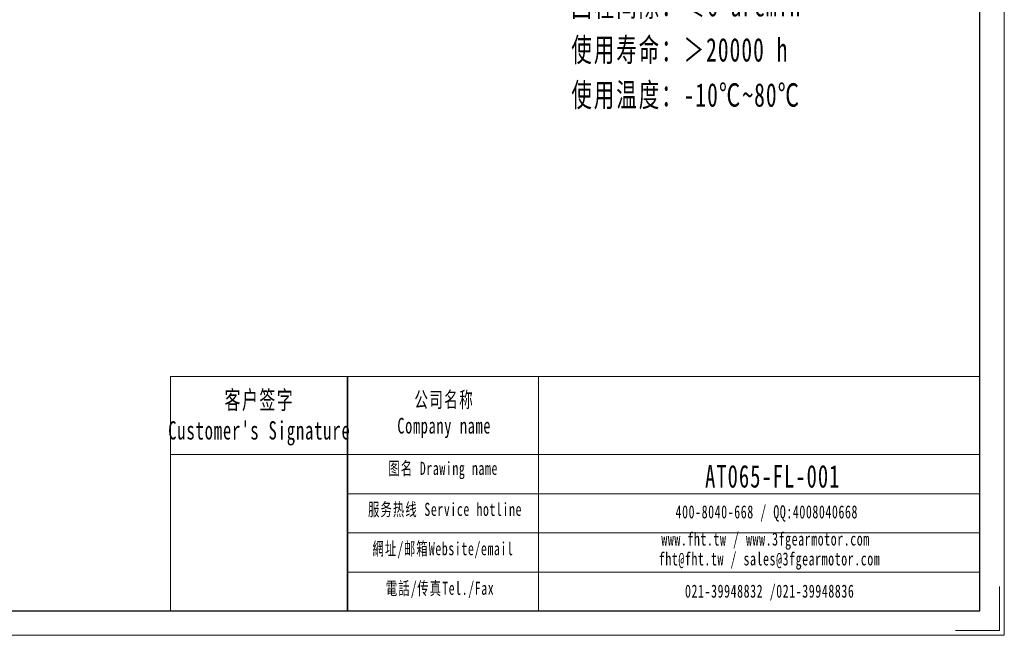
# Model space of a CAD drawing. Header units: millimetres. Extents: x -35 to 448, y -8 to 334.
# Tile 2 of 4: x 216 to 448, y -8 to 137. Entities that reach past the tile are written whole.
import ezdxf

# ---------------------------------------------------------------- set-up
doc = ezdxf.new("R2010")
doc.units = ezdxf.units.MM
doc.layers.get('0').update_dxf_attribs({"lineweight": 35})
for name, color, linetype, lineweight in [('7标注层', 4, 'Continuous', 18), ('SLD-0', 7, 'Continuous', 18), ('图框_外框线', 7, 'Continuous', 18), ('尺寸线层', 3, 'Continuous', 18)]:
    doc.layers.add(name, color=color, linetype=linetype, lineweight=lineweight)
doc.styles.add('标准', font='txt', dxfattribs={"width": 0.667})

msp = doc.modelspace()

# ---------------------------------------------------------------- linework, layer by layer
msp.add_line((293.6288, 52.7015), (293.6288, -2.5628))
at = {"layer": '7标注层', "color": 0}
msp.add_line((251.9405, 52.7015), (251.9405, -2.5533), dxfattribs=at)
at = {"layer": '图框_外框线'}
for p, q in [((251.9405, 52.7015), (293.6288, 52.7015)), ((293.6288, 52.7015), (293.6288, -2.5533)), ((293.6288, 52.7015), (442.4679, 52.7015)), ((338.5451, 52.7015), (338.5451, -2.5533)), ((251.9405, 34.2629), (293.6288, 34.2629)), ((293.6288, 34.2629), (442.4679, 34.2629)), ((293.6288, 25.0436), (442.4679, 25.0436)), ((293.6288, 15.8243), (442.4679, 15.8243)), ((293.6288, 6.605), (442.4679, 6.605))]:
    msp.add_line(p, q, dxfattribs=at)
at = {"layer": '图框_外框线', "color": 3}
msp.add_lwpolyline([(-35.2545, -8.309), (448.2236, -8.309), (448.2236, 333.5791), (-35.2545, 333.5791)], close=True, dxfattribs=at)
at = {"layer": '图框_外框线', "color": 3, "lineweight": 25}
msp.add_lwpolyline([(-6.476, -2.5533), (442.4679, -2.5533), (442.4679, 327.8234), (-6.476, 327.8234)], close=True, dxfattribs=at)
at = {"layer": '图框_外框线', "color": 3}
msp.add_lwpolyline([(447.0725, 3.2023), (447.0725, -7.1579), (436.7123, -7.1579)], dxfattribs=at)

# ---------------------------------------------------------------- texts
at = {"layer": 'SLD-0', "color": 1, "attachment_point": 2, "style": '标准'}
for s, insert, char_height, width in [("\\T1.1;客户签字\\PCustomer's Signature", (272.8565, 49.2903), 4.302337, 53.521511), ('\\T1.1;公司名称\\PCompany name', (316.3718, 49.0619), 3.687717, 47.744422), ('\\T1.1;图名 Drawing name', (316.1198, 32.5635), 3.073098, 39.300875), ('\\T1.1;\\pxt5.83333;{\\H1.44323x;\\C256;AT065-FL-001}', (393.7115, 31.8214), 3.687717, 31.310168), ('\\T1.1;服务热线 Service hotline', (316.5556, 22.9002), 3.073098, 43.78495), ('\\T1.1;400-8040-668 / QQ:4008040668', (392.3086, 22.313), 3.073098, 89.474494), ('\\T1.1;www.fht.tw / www.3fgearmotor.com ', (392.0252, 15.9121), 3.073098, 89.575217), ('\\T1.1;網址/邮箱Website/email', (316.0771, 13.6414), 3.073098, 45.576012), ('\\T1.1;\\pxt12;fht@fht.tw / sales@3fgearmotor.com ', (392.9618, 11.2326), 3.073098, 89.575217), ('\\T1.1;電話/传真Tel./Fax', (315.3885, 4.3105), 3.073098, 46.124158), ('\\T1.1;021-39948832 /021-39948836 ', (392.9939, 3.6386), 3.073098, 68.397454)]:
    msp.add_mtext(s, dxfattribs=dict(at, insert=insert, char_height=char_height, width=width))
at = {"layer": '尺寸线层', "insert": (346.2938, 217.4716), "char_height": 3.234, "width": 82.586747, "attachment_point": 1, "line_spacing_factor": 1.15057, "style": '标准'}
msp.add_mtext('\\T1.1;{\\H1.71429x;性能参数：\\P减速比：1:1\\P额定输出力矩：25 N.m\\P最大加速力矩：1.5倍额定扭矩\\P额定输入转速：1500 rpm\\P容许径向力：900 N\\P容许轴向力：450 N\\P回程间隙：≤6 arcmin\\P使用寿命：＞20000 h\\P使用温度：-10℃~80℃\\P}', dxfattribs=at)

doc.saveas('drawing.dxf')
